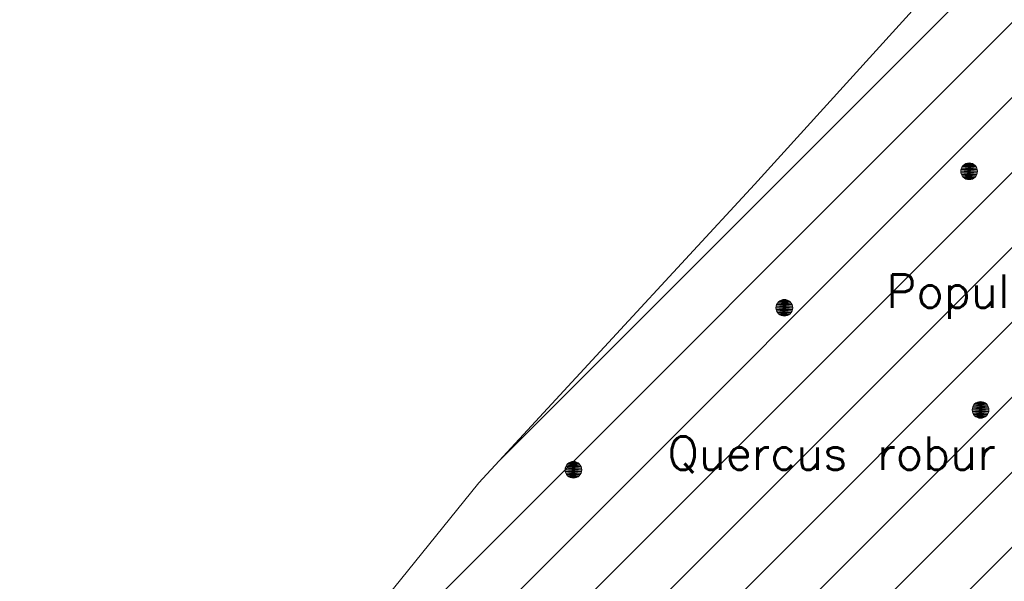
# Model space of a CAD drawing. Header units: metres. Extents: x 102852 to 106916, y 385458 to 392749.
# Tile 46 of 59: x 104882 to 104911, y 388350 to 388367. Entities that reach past the tile are written whole.
import ezdxf
from ezdxf.enums import TextEntityAlignment as Align

# ---------------------------------------------------------------- set-up
doc = ezdxf.new("R2010")
doc.units = ezdxf.units.M
for name, color, linetype, lineweight in [('0-BEPLANTING', 14, 'Continuous', 30), ('B-WE-GR-STRUIK-G', 90, 'Continuous', 13), ('Bomen', 84, 'Continuous', 0), ('Boomsoort', 10, 'Continuous', 0)]:
    doc.layers.add(name, color=color, linetype=linetype, lineweight=lineweight)
doc.styles.add('Style-txt', font='txt.shx')

# ---------------------------------------------------------------- blocks, each defined once
blk = doc.blocks.new('MPOLYGON_353')
at = {"layer": 'Bomen', "flags": 128}
for points in [[(104898.39, 388353.541), (104898.359, 388353.503), (104898.774, 388353.503)], [(104898.428, 388353.572), (104898.39, 388353.541), (104898.743, 388353.541)], [(104898.39, 388353.541), (104898.743, 388353.541), (104898.774, 388353.503)], [(104898.471, 388353.595), (104898.428, 388353.572), (104898.705, 388353.572)], [(104898.428, 388353.572), (104898.705, 388353.572), (104898.743, 388353.541)], [(104898.518, 388353.609), (104898.471, 388353.595), (104898.662, 388353.595)], [(104898.471, 388353.595), (104898.662, 388353.595), (104898.705, 388353.572)], [(104898.566, 388353.614), (104898.518, 388353.609), (104898.615, 388353.609)], [(104898.518, 388353.609), (104898.615, 388353.609), (104898.662, 388353.595)], [(104898.321, 388353.413), (104898.316, 388353.364), (104898.816, 388353.364)], [(104898.316, 388353.364), (104898.321, 388353.315), (104898.812, 388353.315)], [(104898.316, 388353.364), (104898.816, 388353.364), (104898.812, 388353.315)], [(104898.335, 388353.46), (104898.321, 388353.413), (104898.812, 388353.413)], [(104898.321, 388353.413), (104898.812, 388353.413), (104898.816, 388353.364)], [(104898.321, 388353.315), (104898.335, 388353.268), (104898.797, 388353.268)], [(104898.321, 388353.315), (104898.812, 388353.315), (104898.797, 388353.268)], [(104898.359, 388353.503), (104898.335, 388353.46), (104898.797, 388353.46)], [(104898.335, 388353.46), (104898.797, 388353.46), (104898.812, 388353.413)], [(104898.335, 388353.268), (104898.359, 388353.225), (104898.774, 388353.225)], [(104898.335, 388353.268), (104898.797, 388353.268), (104898.774, 388353.225)], [(104898.359, 388353.503), (104898.774, 388353.503), (104898.797, 388353.46)], [(104898.359, 388353.225), (104898.39, 388353.187), (104898.743, 388353.187)], [(104898.359, 388353.225), (104898.774, 388353.225), (104898.743, 388353.187)], [(104898.39, 388353.187), (104898.428, 388353.156), (104898.705, 388353.156)], [(104898.39, 388353.187), (104898.743, 388353.187), (104898.705, 388353.156)], [(104898.428, 388353.156), (104898.471, 388353.133), (104898.662, 388353.133)], [(104898.428, 388353.156), (104898.705, 388353.156), (104898.662, 388353.133)], [(104898.471, 388353.133), (104898.518, 388353.119), (104898.615, 388353.119)], [(104898.471, 388353.133), (104898.662, 388353.133), (104898.615, 388353.119)], [(104898.518, 388353.119), (104898.615, 388353.119), (104898.566, 388353.114)]]:
    blk.add_lwpolyline(points, close=True, dxfattribs=at)
at = {"layer": 'Bomen', "color": 74, "true_color": 0x55aa00, "flags": 128}
for points in [[(104898.359, 388353.503), (104898.39, 388353.541)], [(104898.39, 388353.541), (104898.428, 388353.572)], [(104898.428, 388353.572), (104898.471, 388353.595)], [(104898.471, 388353.595), (104898.518, 388353.609)], [(104898.518, 388353.609), (104898.566, 388353.614)], [(104898.566, 388353.614), (104898.615, 388353.609)], [(104898.615, 388353.609), (104898.662, 388353.595)], [(104898.662, 388353.595), (104898.705, 388353.572)], [(104898.705, 388353.572), (104898.743, 388353.541)], [(104898.743, 388353.541), (104898.774, 388353.503)], [(104898.316, 388353.364), (104898.321, 388353.413)], [(104898.321, 388353.315), (104898.316, 388353.364)], [(104898.321, 388353.413), (104898.335, 388353.46)], [(104898.335, 388353.268), (104898.321, 388353.315)], [(104898.335, 388353.46), (104898.359, 388353.503)], [(104898.359, 388353.225), (104898.335, 388353.268)], [(104898.39, 388353.187), (104898.359, 388353.225)], [(104898.774, 388353.225), (104898.743, 388353.187)], [(104898.774, 388353.503), (104898.797, 388353.46)], [(104898.797, 388353.268), (104898.774, 388353.225)], [(104898.797, 388353.46), (104898.812, 388353.413)], [(104898.812, 388353.315), (104898.797, 388353.268)], [(104898.812, 388353.413), (104898.816, 388353.364)], [(104898.816, 388353.364), (104898.812, 388353.315)], [(104898.428, 388353.156), (104898.39, 388353.187)], [(104898.471, 388353.133), (104898.428, 388353.156)], [(104898.518, 388353.119), (104898.471, 388353.133)], [(104898.566, 388353.114), (104898.518, 388353.119)], [(104898.615, 388353.119), (104898.566, 388353.114)], [(104898.662, 388353.133), (104898.615, 388353.119)], [(104898.705, 388353.156), (104898.662, 388353.133)], [(104898.743, 388353.187), (104898.705, 388353.156)]]:
    blk.add_lwpolyline(points, dxfattribs=at)
at = {"layer": 'Bomen'}
for points in [[(104898.39, 388353.541), (104898.359, 388353.503), (104898.774, 388353.503)], [(104898.428, 388353.572), (104898.39, 388353.541), (104898.743, 388353.541)], [(104898.39, 388353.541), (104898.743, 388353.541), (104898.774, 388353.503)], [(104898.471, 388353.595), (104898.428, 388353.572), (104898.705, 388353.572)], [(104898.428, 388353.572), (104898.705, 388353.572), (104898.743, 388353.541)], [(104898.518, 388353.609), (104898.471, 388353.595), (104898.662, 388353.595)], [(104898.471, 388353.595), (104898.662, 388353.595), (104898.705, 388353.572)], [(104898.566, 388353.614), (104898.518, 388353.609), (104898.615, 388353.609)], [(104898.518, 388353.609), (104898.615, 388353.609), (104898.662, 388353.595)], [(104898.321, 388353.413), (104898.316, 388353.364), (104898.816, 388353.364)], [(104898.335, 388353.46), (104898.321, 388353.413), (104898.812, 388353.413)], [(104898.321, 388353.413), (104898.812, 388353.413), (104898.816, 388353.364)], [(104898.359, 388353.503), (104898.335, 388353.46), (104898.797, 388353.46)], [(104898.335, 388353.46), (104898.797, 388353.46), (104898.812, 388353.413)], [(104898.359, 388353.503), (104898.774, 388353.503), (104898.797, 388353.46)]]:
    blk.add_solid(points, dxfattribs=at)
at = {"layer": 'Bomen', "extrusion": (0, 0, -1)}
for points in [[(-104898.316, 388353.364), (-104898.321, 388353.315), (-104898.812, 388353.315)], [(-104898.316, 388353.364), (-104898.816, 388353.364), (-104898.812, 388353.315)], [(-104898.321, 388353.315), (-104898.335, 388353.268), (-104898.797, 388353.268)], [(-104898.321, 388353.315), (-104898.812, 388353.315), (-104898.797, 388353.268)], [(-104898.335, 388353.268), (-104898.359, 388353.225), (-104898.774, 388353.225)], [(-104898.335, 388353.268), (-104898.797, 388353.268), (-104898.774, 388353.225)], [(-104898.359, 388353.225), (-104898.39, 388353.187), (-104898.743, 388353.187)], [(-104898.359, 388353.225), (-104898.774, 388353.225), (-104898.743, 388353.187)], [(-104898.39, 388353.187), (-104898.428, 388353.156), (-104898.705, 388353.156)], [(-104898.39, 388353.187), (-104898.743, 388353.187), (-104898.705, 388353.156)], [(-104898.428, 388353.156), (-104898.471, 388353.133), (-104898.662, 388353.133)], [(-104898.428, 388353.156), (-104898.705, 388353.156), (-104898.662, 388353.133)], [(-104898.471, 388353.133), (-104898.518, 388353.119), (-104898.615, 388353.119)], [(-104898.471, 388353.133), (-104898.662, 388353.133), (-104898.615, 388353.119)], [(-104898.518, 388353.119), (-104898.615, 388353.119), (-104898.566, 388353.114)]]:
    blk.add_solid(points, dxfattribs=at)
blk = doc.blocks.new('MPOLYGON_354')
at = {"layer": 'Bomen', "flags": 128}
for points in [[(104910.564, 388355.299), (104910.541, 388355.256), (104911.003, 388355.256)], [(104910.595, 388355.337), (104910.564, 388355.299), (104910.98, 388355.299)], [(104910.564, 388355.299), (104910.98, 388355.299), (104911.003, 388355.256)], [(104910.633, 388355.368), (104910.595, 388355.337), (104910.949, 388355.337)], [(104910.595, 388355.337), (104910.949, 388355.337), (104910.98, 388355.299)], [(104910.676, 388355.391), (104910.633, 388355.368), (104910.911, 388355.368)], [(104910.633, 388355.368), (104910.911, 388355.368), (104910.949, 388355.337)], [(104910.723, 388355.406), (104910.676, 388355.391), (104910.868, 388355.391)], [(104910.676, 388355.391), (104910.868, 388355.391), (104910.911, 388355.368)], [(104910.772, 388355.411), (104910.723, 388355.406), (104910.821, 388355.406)], [(104910.723, 388355.406), (104910.821, 388355.406), (104910.868, 388355.391)], [(104910.527, 388355.209), (104910.522, 388355.161), (104911.022, 388355.161)], [(104910.522, 388355.161), (104910.527, 388355.112), (104911.017, 388355.112)], [(104910.522, 388355.161), (104911.022, 388355.161), (104911.017, 388355.112)], [(104910.541, 388355.256), (104910.527, 388355.209), (104911.017, 388355.209)], [(104910.527, 388355.209), (104911.017, 388355.209), (104911.022, 388355.161)], [(104910.527, 388355.112), (104910.541, 388355.065), (104911.003, 388355.065)], [(104910.527, 388355.112), (104911.017, 388355.112), (104911.003, 388355.065)], [(104910.541, 388355.256), (104911.003, 388355.256), (104911.017, 388355.209)], [(104910.541, 388355.065), (104910.564, 388355.022), (104910.98, 388355.022)], [(104910.541, 388355.065), (104911.003, 388355.065), (104910.98, 388355.022)], [(104910.564, 388355.022), (104910.595, 388354.984), (104910.949, 388354.984)], [(104910.564, 388355.022), (104910.98, 388355.022), (104910.949, 388354.984)], [(104910.595, 388354.984), (104910.633, 388354.953), (104910.911, 388354.953)], [(104910.595, 388354.984), (104910.949, 388354.984), (104910.911, 388354.953)], [(104910.633, 388354.953), (104910.676, 388354.93), (104910.868, 388354.93)], [(104910.633, 388354.953), (104910.911, 388354.953), (104910.868, 388354.93)], [(104910.676, 388354.93), (104910.723, 388354.915), (104910.821, 388354.915)], [(104910.676, 388354.93), (104910.868, 388354.93), (104910.821, 388354.915)], [(104910.723, 388354.915), (104910.821, 388354.915), (104910.772, 388354.911)]]:
    blk.add_lwpolyline(points, close=True, dxfattribs=at)
at = {"layer": 'Bomen', "color": 74, "true_color": 0x55aa00, "flags": 128}
for points in [[(104910.541, 388355.256), (104910.564, 388355.299)], [(104910.564, 388355.299), (104910.595, 388355.337)], [(104910.595, 388355.337), (104910.633, 388355.368)], [(104910.633, 388355.368), (104910.676, 388355.391)], [(104910.676, 388355.391), (104910.723, 388355.406)], [(104910.723, 388355.406), (104910.772, 388355.411)], [(104910.772, 388355.411), (104910.821, 388355.406)], [(104910.821, 388355.406), (104910.868, 388355.391)], [(104910.868, 388355.391), (104910.911, 388355.368)], [(104910.911, 388355.368), (104910.949, 388355.337)], [(104910.949, 388355.337), (104910.98, 388355.299)], [(104910.98, 388355.299), (104911.003, 388355.256)], [(104910.522, 388355.161), (104910.527, 388355.209)], [(104910.527, 388355.112), (104910.522, 388355.161)], [(104910.527, 388355.209), (104910.541, 388355.256)], [(104910.541, 388355.065), (104910.527, 388355.112)], [(104910.564, 388355.022), (104910.541, 388355.065)], [(104910.595, 388354.984), (104910.564, 388355.022)], [(104910.98, 388355.022), (104910.949, 388354.984)], [(104911.003, 388355.065), (104910.98, 388355.022)], [(104911.003, 388355.256), (104911.017, 388355.209)], [(104911.017, 388355.112), (104911.003, 388355.065)], [(104911.017, 388355.209), (104911.022, 388355.161)], [(104911.022, 388355.161), (104911.017, 388355.112)], [(104910.633, 388354.953), (104910.595, 388354.984)], [(104910.676, 388354.93), (104910.633, 388354.953)], [(104910.723, 388354.915), (104910.676, 388354.93)], [(104910.772, 388354.911), (104910.723, 388354.915)], [(104910.821, 388354.915), (104910.772, 388354.911)], [(104910.868, 388354.93), (104910.821, 388354.915)], [(104910.911, 388354.953), (104910.868, 388354.93)], [(104910.949, 388354.984), (104910.911, 388354.953)]]:
    blk.add_lwpolyline(points, dxfattribs=at)
at = {"layer": 'Bomen'}
for points in [[(104910.564, 388355.299), (104910.541, 388355.256), (104911.003, 388355.256)], [(104910.595, 388355.337), (104910.564, 388355.299), (104910.98, 388355.299)], [(104910.564, 388355.299), (104910.98, 388355.299), (104911.003, 388355.256)], [(104910.633, 388355.368), (104910.595, 388355.337), (104910.949, 388355.337)], [(104910.595, 388355.337), (104910.949, 388355.337), (104910.98, 388355.299)], [(104910.676, 388355.391), (104910.633, 388355.368), (104910.911, 388355.368)], [(104910.633, 388355.368), (104910.911, 388355.368), (104910.949, 388355.337)], [(104910.723, 388355.406), (104910.676, 388355.391), (104910.868, 388355.391)], [(104910.676, 388355.391), (104910.868, 388355.391), (104910.911, 388355.368)], [(104910.772, 388355.411), (104910.723, 388355.406), (104910.821, 388355.406)], [(104910.723, 388355.406), (104910.821, 388355.406), (104910.868, 388355.391)], [(104910.527, 388355.209), (104910.522, 388355.161), (104911.022, 388355.161)], [(104910.541, 388355.256), (104910.527, 388355.209), (104911.017, 388355.209)], [(104910.527, 388355.209), (104911.017, 388355.209), (104911.022, 388355.161)], [(104910.541, 388355.256), (104911.003, 388355.256), (104911.017, 388355.209)]]:
    blk.add_solid(points, dxfattribs=at)
at = {"layer": 'Bomen', "extrusion": (0, 0, -1)}
for points in [[(-104910.522, 388355.161), (-104910.527, 388355.112), (-104911.017, 388355.112)], [(-104910.522, 388355.161), (-104911.022, 388355.161), (-104911.017, 388355.112)], [(-104910.527, 388355.112), (-104910.541, 388355.065), (-104911.003, 388355.065)], [(-104910.527, 388355.112), (-104911.017, 388355.112), (-104911.003, 388355.065)], [(-104910.541, 388355.065), (-104910.564, 388355.022), (-104910.98, 388355.022)], [(-104910.541, 388355.065), (-104911.003, 388355.065), (-104910.98, 388355.022)], [(-104910.564, 388355.022), (-104910.595, 388354.984), (-104910.949, 388354.984)], [(-104910.564, 388355.022), (-104910.98, 388355.022), (-104910.949, 388354.984)], [(-104910.595, 388354.984), (-104910.633, 388354.953), (-104910.911, 388354.953)], [(-104910.595, 388354.984), (-104910.949, 388354.984), (-104910.911, 388354.953)], [(-104910.633, 388354.953), (-104910.676, 388354.93), (-104910.868, 388354.93)], [(-104910.633, 388354.953), (-104910.911, 388354.953), (-104910.868, 388354.93)], [(-104910.676, 388354.93), (-104910.723, 388354.915), (-104910.821, 388354.915)], [(-104910.676, 388354.93), (-104910.868, 388354.93), (-104910.821, 388354.915)], [(-104910.723, 388354.915), (-104910.821, 388354.915), (-104910.772, 388354.911)]]:
    blk.add_solid(points, dxfattribs=at)
blk = doc.blocks.new('MPOLYGON_355')
at = {"layer": 'Bomen', "flags": 128}
for points in [[(104910.199, 388362.406), (104910.185, 388362.359), (104910.675, 388362.359)], [(104910.222, 388362.449), (104910.199, 388362.406), (104910.661, 388362.406)], [(104910.199, 388362.406), (104910.661, 388362.406), (104910.675, 388362.359)], [(104910.253, 388362.487), (104910.222, 388362.449), (104910.638, 388362.449)], [(104910.222, 388362.449), (104910.638, 388362.449), (104910.661, 388362.406)], [(104910.291, 388362.518), (104910.253, 388362.487), (104910.607, 388362.487)], [(104910.253, 388362.487), (104910.607, 388362.487), (104910.638, 388362.449)], [(104910.334, 388362.541), (104910.291, 388362.518), (104910.569, 388362.518)], [(104910.291, 388362.518), (104910.569, 388362.518), (104910.607, 388362.487)], [(104910.381, 388362.555), (104910.334, 388362.541), (104910.526, 388362.541)], [(104910.334, 388362.541), (104910.526, 388362.541), (104910.569, 388362.518)], [(104910.43, 388362.56), (104910.381, 388362.555), (104910.479, 388362.555)], [(104910.381, 388362.555), (104910.479, 388362.555), (104910.526, 388362.541)], [(104910.185, 388362.359), (104910.18, 388362.31), (104910.68, 388362.31)], [(104910.18, 388362.31), (104910.185, 388362.261), (104910.675, 388362.261)], [(104910.18, 388362.31), (104910.68, 388362.31), (104910.675, 388362.261)], [(104910.185, 388362.359), (104910.675, 388362.359), (104910.68, 388362.31)], [(104910.185, 388362.261), (104910.199, 388362.214), (104910.661, 388362.214)], [(104910.185, 388362.261), (104910.675, 388362.261), (104910.661, 388362.214)], [(104910.199, 388362.214), (104910.222, 388362.171), (104910.638, 388362.171)], [(104910.199, 388362.214), (104910.661, 388362.214), (104910.638, 388362.171)], [(104910.222, 388362.171), (104910.253, 388362.133), (104910.607, 388362.133)], [(104910.222, 388362.171), (104910.638, 388362.171), (104910.607, 388362.133)], [(104910.253, 388362.133), (104910.291, 388362.102), (104910.569, 388362.102)], [(104910.253, 388362.133), (104910.607, 388362.133), (104910.569, 388362.102)], [(104910.291, 388362.102), (104910.334, 388362.079), (104910.526, 388362.079)], [(104910.291, 388362.102), (104910.569, 388362.102), (104910.526, 388362.079)], [(104910.334, 388362.079), (104910.381, 388362.065), (104910.479, 388362.065)], [(104910.334, 388362.079), (104910.526, 388362.079), (104910.479, 388362.065)], [(104910.381, 388362.065), (104910.479, 388362.065), (104910.43, 388362.06)]]:
    blk.add_lwpolyline(points, close=True, dxfattribs=at)
at = {"layer": 'Bomen', "color": 74, "true_color": 0x55aa00, "flags": 128}
for points in [[(104910.185, 388362.359), (104910.199, 388362.406)], [(104910.199, 388362.406), (104910.222, 388362.449)], [(104910.222, 388362.449), (104910.253, 388362.487)], [(104910.253, 388362.487), (104910.291, 388362.518)], [(104910.291, 388362.518), (104910.334, 388362.541)], [(104910.334, 388362.541), (104910.381, 388362.555)], [(104910.381, 388362.555), (104910.43, 388362.56)], [(104910.43, 388362.56), (104910.479, 388362.555)], [(104910.479, 388362.555), (104910.526, 388362.541)], [(104910.526, 388362.541), (104910.569, 388362.518)], [(104910.569, 388362.518), (104910.607, 388362.487)], [(104910.607, 388362.487), (104910.638, 388362.449)], [(104910.638, 388362.449), (104910.661, 388362.406)], [(104910.661, 388362.406), (104910.675, 388362.359)], [(104910.18, 388362.31), (104910.185, 388362.359)], [(104910.185, 388362.261), (104910.18, 388362.31)], [(104910.199, 388362.214), (104910.185, 388362.261)], [(104910.222, 388362.171), (104910.199, 388362.214)], [(104910.253, 388362.133), (104910.222, 388362.171)], [(104910.291, 388362.102), (104910.253, 388362.133)], [(104910.334, 388362.079), (104910.291, 388362.102)], [(104910.381, 388362.065), (104910.334, 388362.079)], [(104910.526, 388362.079), (104910.479, 388362.065)], [(104910.569, 388362.102), (104910.526, 388362.079)], [(104910.607, 388362.133), (104910.569, 388362.102)], [(104910.638, 388362.171), (104910.607, 388362.133)], [(104910.661, 388362.214), (104910.638, 388362.171)], [(104910.675, 388362.261), (104910.661, 388362.214)], [(104910.675, 388362.359), (104910.68, 388362.31)], [(104910.68, 388362.31), (104910.675, 388362.261)], [(104910.43, 388362.06), (104910.381, 388362.065)], [(104910.479, 388362.065), (104910.43, 388362.06)]]:
    blk.add_lwpolyline(points, dxfattribs=at)
at = {"layer": 'Bomen'}
for points in [[(104910.199, 388362.406), (104910.185, 388362.359), (104910.675, 388362.359)], [(104910.222, 388362.449), (104910.199, 388362.406), (104910.661, 388362.406)], [(104910.199, 388362.406), (104910.661, 388362.406), (104910.675, 388362.359)], [(104910.253, 388362.487), (104910.222, 388362.449), (104910.638, 388362.449)], [(104910.222, 388362.449), (104910.638, 388362.449), (104910.661, 388362.406)], [(104910.291, 388362.518), (104910.253, 388362.487), (104910.607, 388362.487)], [(104910.253, 388362.487), (104910.607, 388362.487), (104910.638, 388362.449)], [(104910.334, 388362.541), (104910.291, 388362.518), (104910.569, 388362.518)], [(104910.291, 388362.518), (104910.569, 388362.518), (104910.607, 388362.487)], [(104910.381, 388362.555), (104910.334, 388362.541), (104910.526, 388362.541)], [(104910.334, 388362.541), (104910.526, 388362.541), (104910.569, 388362.518)], [(104910.43, 388362.56), (104910.381, 388362.555), (104910.479, 388362.555)], [(104910.381, 388362.555), (104910.479, 388362.555), (104910.526, 388362.541)], [(104910.185, 388362.359), (104910.18, 388362.31), (104910.68, 388362.31)], [(104910.185, 388362.359), (104910.675, 388362.359), (104910.68, 388362.31)]]:
    blk.add_solid(points, dxfattribs=at)
at = {"layer": 'Bomen', "extrusion": (0, 0, -1)}
for points in [[(-104910.18, 388362.31), (-104910.185, 388362.261), (-104910.675, 388362.261)], [(-104910.18, 388362.31), (-104910.68, 388362.31), (-104910.675, 388362.261)], [(-104910.185, 388362.261), (-104910.199, 388362.214), (-104910.661, 388362.214)], [(-104910.185, 388362.261), (-104910.675, 388362.261), (-104910.661, 388362.214)], [(-104910.199, 388362.214), (-104910.222, 388362.171), (-104910.638, 388362.171)], [(-104910.199, 388362.214), (-104910.661, 388362.214), (-104910.638, 388362.171)], [(-104910.222, 388362.171), (-104910.253, 388362.133), (-104910.607, 388362.133)], [(-104910.222, 388362.171), (-104910.638, 388362.171), (-104910.607, 388362.133)], [(-104910.253, 388362.133), (-104910.291, 388362.102), (-104910.569, 388362.102)], [(-104910.253, 388362.133), (-104910.607, 388362.133), (-104910.569, 388362.102)], [(-104910.291, 388362.102), (-104910.334, 388362.079), (-104910.526, 388362.079)], [(-104910.291, 388362.102), (-104910.569, 388362.102), (-104910.526, 388362.079)], [(-104910.334, 388362.079), (-104910.381, 388362.065), (-104910.479, 388362.065)], [(-104910.334, 388362.079), (-104910.526, 388362.079), (-104910.479, 388362.065)], [(-104910.381, 388362.065), (-104910.479, 388362.065), (-104910.43, 388362.06)]]:
    blk.add_solid(points, dxfattribs=at)
blk = doc.blocks.new('MPOLYGON_363')
at = {"layer": 'Bomen', "flags": 128}
for points in [[(104904.645, 388358.269), (104904.64, 388358.22), (104905.14, 388358.22)], [(104904.659, 388358.316), (104904.645, 388358.269), (104905.135, 388358.269)], [(104904.645, 388358.269), (104905.135, 388358.269), (104905.14, 388358.22)], [(104904.682, 388358.359), (104904.659, 388358.316), (104905.121, 388358.316)], [(104904.659, 388358.316), (104905.121, 388358.316), (104905.135, 388358.269)], [(104904.713, 388358.397), (104904.682, 388358.359), (104905.098, 388358.359)], [(104904.682, 388358.359), (104905.098, 388358.359), (104905.121, 388358.316)], [(104904.751, 388358.428), (104904.713, 388358.397), (104905.067, 388358.397)], [(104904.713, 388358.397), (104905.067, 388358.397), (104905.098, 388358.359)], [(104904.794, 388358.451), (104904.751, 388358.428), (104905.029, 388358.428)], [(104904.751, 388358.428), (104905.029, 388358.428), (104905.067, 388358.397)], [(104904.841, 388358.465), (104904.794, 388358.451), (104904.986, 388358.451)], [(104904.794, 388358.451), (104904.986, 388358.451), (104905.029, 388358.428)], [(104904.89, 388358.47), (104904.841, 388358.465), (104904.939, 388358.465)], [(104904.841, 388358.465), (104904.939, 388358.465), (104904.986, 388358.451)], [(104904.64, 388358.22), (104904.645, 388358.171), (104905.135, 388358.171)], [(104904.64, 388358.22), (104905.14, 388358.22), (104905.135, 388358.171)], [(104904.645, 388358.171), (104904.659, 388358.124), (104905.121, 388358.124)], [(104904.645, 388358.171), (104905.135, 388358.171), (104905.121, 388358.124)], [(104904.659, 388358.124), (104904.682, 388358.081), (104905.098, 388358.081)], [(104904.659, 388358.124), (104905.121, 388358.124), (104905.098, 388358.081)], [(104904.682, 388358.081), (104904.713, 388358.043), (104905.067, 388358.043)], [(104904.682, 388358.081), (104905.098, 388358.081), (104905.067, 388358.043)], [(104904.713, 388358.043), (104904.751, 388358.012), (104905.029, 388358.012)], [(104904.713, 388358.043), (104905.067, 388358.043), (104905.029, 388358.012)], [(104904.751, 388358.012), (104904.794, 388357.989), (104904.986, 388357.989)], [(104904.751, 388358.012), (104905.029, 388358.012), (104904.986, 388357.989)], [(104904.794, 388357.989), (104904.841, 388357.975), (104904.939, 388357.975)], [(104904.794, 388357.989), (104904.986, 388357.989), (104904.939, 388357.975)], [(104904.841, 388357.975), (104904.939, 388357.975), (104904.89, 388357.97)]]:
    blk.add_lwpolyline(points, close=True, dxfattribs=at)
at = {"layer": 'Bomen', "color": 74, "true_color": 0x55aa00, "flags": 128}
for points in [[(104904.64, 388358.22), (104904.645, 388358.269)], [(104904.645, 388358.269), (104904.659, 388358.316)], [(104904.659, 388358.316), (104904.682, 388358.359)], [(104904.682, 388358.359), (104904.713, 388358.397)], [(104904.713, 388358.397), (104904.751, 388358.428)], [(104904.751, 388358.428), (104904.794, 388358.451)], [(104904.794, 388358.451), (104904.841, 388358.465)], [(104904.841, 388358.465), (104904.89, 388358.47)], [(104904.89, 388358.47), (104904.939, 388358.465)], [(104904.939, 388358.465), (104904.986, 388358.451)], [(104904.986, 388358.451), (104905.029, 388358.428)], [(104905.029, 388358.428), (104905.067, 388358.397)], [(104905.067, 388358.397), (104905.098, 388358.359)], [(104905.098, 388358.359), (104905.121, 388358.316)], [(104905.121, 388358.316), (104905.135, 388358.269)], [(104905.135, 388358.269), (104905.14, 388358.22)], [(104904.645, 388358.171), (104904.64, 388358.22)], [(104904.659, 388358.124), (104904.645, 388358.171)], [(104904.682, 388358.081), (104904.659, 388358.124)], [(104904.713, 388358.043), (104904.682, 388358.081)], [(104904.751, 388358.012), (104904.713, 388358.043)], [(104904.794, 388357.989), (104904.751, 388358.012)], [(104904.841, 388357.975), (104904.794, 388357.989)], [(104904.89, 388357.97), (104904.841, 388357.975)], [(104904.939, 388357.975), (104904.89, 388357.97)], [(104904.986, 388357.989), (104904.939, 388357.975)], [(104905.029, 388358.012), (104904.986, 388357.989)], [(104905.067, 388358.043), (104905.029, 388358.012)], [(104905.098, 388358.081), (104905.067, 388358.043)], [(104905.121, 388358.124), (104905.098, 388358.081)], [(104905.135, 388358.171), (104905.121, 388358.124)], [(104905.14, 388358.22), (104905.135, 388358.171)]]:
    blk.add_lwpolyline(points, dxfattribs=at)
at = {"layer": 'Bomen'}
for points in [[(104904.645, 388358.269), (104904.64, 388358.22), (104905.14, 388358.22)], [(104904.659, 388358.316), (104904.645, 388358.269), (104905.135, 388358.269)], [(104904.645, 388358.269), (104905.135, 388358.269), (104905.14, 388358.22)], [(104904.682, 388358.359), (104904.659, 388358.316), (104905.121, 388358.316)], [(104904.659, 388358.316), (104905.121, 388358.316), (104905.135, 388358.269)], [(104904.713, 388358.397), (104904.682, 388358.359), (104905.098, 388358.359)], [(104904.682, 388358.359), (104905.098, 388358.359), (104905.121, 388358.316)], [(104904.751, 388358.428), (104904.713, 388358.397), (104905.067, 388358.397)], [(104904.713, 388358.397), (104905.067, 388358.397), (104905.098, 388358.359)], [(104904.794, 388358.451), (104904.751, 388358.428), (104905.029, 388358.428)], [(104904.751, 388358.428), (104905.029, 388358.428), (104905.067, 388358.397)], [(104904.841, 388358.465), (104904.794, 388358.451), (104904.986, 388358.451)], [(104904.794, 388358.451), (104904.986, 388358.451), (104905.029, 388358.428)], [(104904.89, 388358.47), (104904.841, 388358.465), (104904.939, 388358.465)], [(104904.841, 388358.465), (104904.939, 388358.465), (104904.986, 388358.451)]]:
    blk.add_solid(points, dxfattribs=at)
at = {"layer": 'Bomen', "extrusion": (0, 0, -1)}
for points in [[(-104904.64, 388358.22), (-104904.645, 388358.171), (-104905.135, 388358.171)], [(-104904.64, 388358.22), (-104905.14, 388358.22), (-104905.135, 388358.171)], [(-104904.645, 388358.171), (-104904.659, 388358.124), (-104905.121, 388358.124)], [(-104904.645, 388358.171), (-104905.135, 388358.171), (-104905.121, 388358.124)], [(-104904.659, 388358.124), (-104904.682, 388358.081), (-104905.098, 388358.081)], [(-104904.659, 388358.124), (-104905.121, 388358.124), (-104905.098, 388358.081)], [(-104904.682, 388358.081), (-104904.713, 388358.043), (-104905.067, 388358.043)], [(-104904.682, 388358.081), (-104905.098, 388358.081), (-104905.067, 388358.043)], [(-104904.713, 388358.043), (-104904.751, 388358.012), (-104905.029, 388358.012)], [(-104904.713, 388358.043), (-104905.067, 388358.043), (-104905.029, 388358.012)], [(-104904.751, 388358.012), (-104904.794, 388357.989), (-104904.986, 388357.989)], [(-104904.751, 388358.012), (-104905.029, 388358.012), (-104904.986, 388357.989)], [(-104904.794, 388357.989), (-104904.841, 388357.975), (-104904.939, 388357.975)], [(-104904.794, 388357.989), (-104904.986, 388357.989), (-104904.939, 388357.975)], [(-104904.841, 388357.975), (-104904.939, 388357.975), (-104904.89, 388357.97)]]:
    blk.add_solid(points, dxfattribs=at)

msp = doc.modelspace()

# ---------------------------------------------------------------- hatches: boundary and pattern name
at = {"layer": '0-BEPLANTING', "ltscale": 0.2}
h = msp.add_hatch(dxfattribs=at)
h.set_pattern_fill('ANSI31', color=256, scale=0.1, pattern_type=2)
h.set_pattern_definition([(45, (0, 0), (-1.122532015, 1.122532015), [])])
h.paths.add_polyline_path([(104987.201, 388309.166), (104992.925, 388315.588), (104992.756, 388316.667), (104991.641, 388317.403), (104953.135, 388274.476), (104923.953, 388240.828), (104926.911, 388240.402), (104944.757, 388260.964), (104957.242, 388276.217), (104972.593, 388292.144)])
h.paths.add_polyline_path([(104936.204, 388377.188), (104952.646, 388367.271), (104969.821, 388352.819), (104974.522, 388348.095), (104980.289, 388345.028), (104984.264, 388338.012), (104991.022, 388328.917), (104993.469, 388321.613), (105005.563, 388330.004), (104996.896, 388342.497), (104976.68, 388370.134), (104961.352, 388387.307), (104947.568, 388403.325), (104947.217, 388404.45), (104938.787, 388397.035), (104930.964, 388390.489), (104916.114, 388375.269), (104903.991, 388361.911), (104899.862, 388357.443), (104895.733, 388352.975), (104891.914, 388348.244), (104885.812, 388340.551), (104877.742, 388328.044), (104867.665, 388309.754), (104853.458, 388287.129), (104848.149, 388279.703), (104837.038, 388265.339), (104824.573, 388250.432), (104801.029, 388224.864), (104781.751, 388202.889), (104770.991, 388190.278), (104772.452, 388186.635), (104772.811, 388187.175), (104805.639, 388224.606), (104808.222, 388227.561), (104831.7, 388254.318), (104832.147, 388254.814), (104859.776, 388286.427), (104860.103, 388290.424), (104882.914, 388316.421), (104883.344, 388316.932), (104906.664, 388343.462), (104907.096, 388343.97)])

# ---------------------------------------------------------------- linework, layer by layer
at = {"layer": 'B-WE-GR-STRUIK-G', "flags": 128}
msp.add_lwpolyline([(104853.458, 388287.129), (104867.665, 388309.754), (104877.742, 388328.044), (104885.812, 388340.551), (104891.914, 388348.244), (104895.733, 388352.975), (104899.862, 388357.443), (104903.991, 388361.911), (104916.114, 388375.269), (104930.964, 388390.489), (104938.787, 388397.035), (104947.217, 388404.45), (104947.568, 388403.325), (104961.352, 388387.307), (104976.68, 388370.134), (104996.896, 388342.497), (105005.563, 388330.004)], dxfattribs=at)

# ---------------------------------------------------------------- block references
at = {"layer": 'Bomen', "rotation": 360}
for name in ['MPOLYGON_355', 'MPOLYGON_363', 'MPOLYGON_354', 'MPOLYGON_353']:
    msp.add_blockref(name, (0, 0, 0.134), dxfattribs=at)

# ---------------------------------------------------------------- texts
at = {"layer": 'Boomsoort', "color": 7, "style": 'Style-txt'}
for s, p in [('Populus canescens', (104921.057, 388358.22, 0.134)), ('Quercus robur', (104911.233, 388353.364, 0.134))]:
    msp.add_text(s, height=1, dxfattribs=at).set_placement(p, align=Align.RIGHT)

doc.saveas('drawing.dxf')
